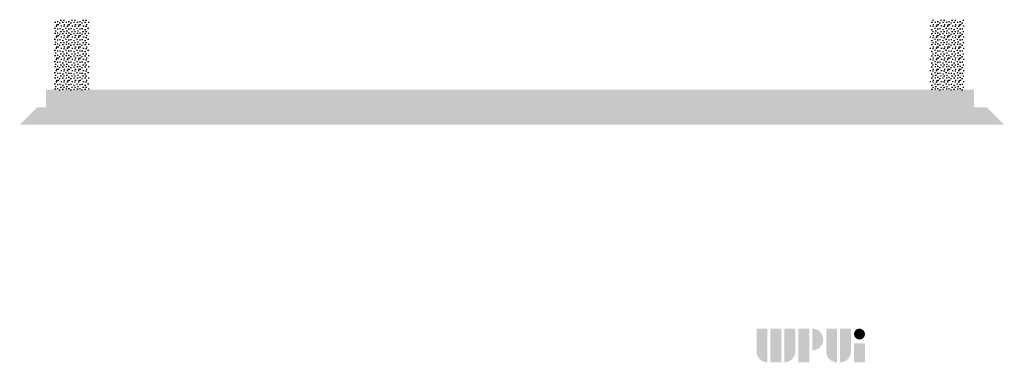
# Model space of a CAD drawing. Header units: millimetres. Extents: x 11359 to 209982, y 9392 to 44475.
# Tile 3 of 32: x 46799 to 58016, y 31153 to 35062. Entities that reach past the tile are written whole.
import ezdxf

# ---------------------------------------------------------------- set-up
doc = ezdxf.new("R2010")
doc.units = ezdxf.units.MM
for name, color, linetype in [('Aparatura', 7, 'Continuous'), ('Obudowa', 7, 'Continuous'), ('Tabelka', 7, 'Continuous')]:
    doc.layers.add(name, color=color, linetype=linetype)

msp = doc.modelspace()

# ---------------------------------------------------------------- hatches: boundary and pattern name
h = msp.add_hatch()
h.set_pattern_fill('ANSI33', color=256, scale=10, angle=90)
h.set_pattern_definition([(135, (-222658.8259897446, -2319.066216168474), (-44.90128060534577, -44.90128060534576), []), (135, (-222658.8259897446, -2274.164935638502), (-44.90128060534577, -44.90128060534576), [31.75, -15.875])])
h.paths.add_polyline_path([(57671.23896345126, 34262.0806154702), (47099.48606668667, 34261.9739367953), (47099.48606668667, 34061.98394590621), (57671.23896345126, 34062.3006245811)])
at = {"layer": 'Aparatura'}
h = msp.add_hatch(dxfattribs=at)
h.set_pattern_fill('DOTS2', color=256, scale=5, style=0)
h.set_pattern_definition([(0, (27699.49065238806, 18003.26639777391), (0, 127), [0, -127]), (0, (27740.13065238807, 18005.80639777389), (0, 127), [0, -127]), (0, (27717.27065238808, 18033.7463977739), (0, 127), [0, -127]), (0, (27745.21065238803, 18054.0663977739), (0, 127), [0, -127]), (0, (27712.19065238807, 18061.6863977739), (0, 127), [0, -127]), (0, (27722.35065238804, 18092.16639777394), (0, 127), [0, -127]), (0, (27704.57065238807, 18115.02639777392), (0, 127), [0, -127]), (0, (27745.21065238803, 18112.48639777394), (0, 127), [0, -127]), (0, (27775.69065238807, 18117.5663977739), (0, 127), [0, -127]), (0, (27790.93065238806, 18087.08639777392), (0, 127), [0, -127]), (0, (27816.33065238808, 18084.54639777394), (0, 127), [0, -127]), (0, (27816.33065238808, 18038.82639777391), (0, 127), [0, -127]), (0, (27793.47065238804, 18023.58639777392), (0, 127), [0, -127]), (0, (27757.91065238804, 18031.20639777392), (0, 127), [0, -127]), (0, (27780.77065238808, 18054.0663977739), (0, 127), [0, -127]), (0, (27757.91065238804, 18076.92639777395), (0, 127), [0, -127]), (0, (27811.25065238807, 18005.80639777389), (0, 127), [0, -127])])
h.paths.add_polyline_path([(46999.0882260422, 34062.09564657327), (46799.08950107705, 33863.6769024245), (58016.08896294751, 33863.79662652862), (57816.08896294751, 34062.21663563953)])
at = {"layer": 'Obudowa'}
h = msp.add_hatch(dxfattribs=at)
h.set_pattern_fill('DOTS2', scale=5, style=0)
h.set_pattern_definition([(180, (83035.6062386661, 16335.23889826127), (0, 127), [0, -127]), (180, (82994.9662386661, 16337.77889826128), (0, 127), [0, -127]), (180, (83017.82623866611, 16365.71889826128), (0, 127), [0, -127]), (180, (82989.8862386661, 16386.03889826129), (0, 127), [0, -127]), (180, (83022.9062386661, 16393.65889826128), (0, 127), [0, -127]), (180, (83012.74623866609, 16424.13889826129), (0, 127), [0, -127]), (180, (83030.52623866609, 16446.99889826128), (0, 127), [0, -127]), (180, (82989.8862386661, 16444.45889826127), (0, 127), [0, -127]), (180, (82959.4062386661, 16449.53889826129), (0, 127), [0, -127]), (180, (82944.1662386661, 16419.05889826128), (0, 127), [0, -127]), (180, (82918.76623866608, 16416.51889826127), (0, 127), [0, -127]), (180, (82918.76623866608, 16370.7988982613), (0, 127), [0, -127]), (180, (82941.6262386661, 16355.55889826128), (0, 127), [0, -127]), (180, (82977.1862386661, 16363.17889826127), (0, 127), [0, -127]), (180, (82954.32623866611, 16386.03889826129), (0, 127), [0, -127]), (180, (82977.1862386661, 16408.89889826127), (0, 127), [0, -127]), (180, (82923.8462386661, 16337.77889826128), (0, 127), [0, -127])])
h.paths.add_polyline_path([(47585.01586919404, 35061.97846066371), (47194.64086919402, 35061.97846066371), (47194.64086919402, 34261.97846066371), (47585.01586919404, 34261.97846066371)])
h = msp.add_hatch(dxfattribs=at)
h.set_pattern_fill('DOTS2', scale=5, style=0)
h.set_pattern_definition([(180, (65758.02105393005, 16335.23889826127), (0, 127), [0, -127]), (180, (65717.38105393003, 16337.77889826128), (0, 127), [0, -127]), (180, (65740.24105393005, 16365.71889826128), (0, 127), [0, -127]), (180, (65712.30105393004, 16386.03889826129), (0, 127), [0, -127]), (180, (65745.32105393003, 16393.65889826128), (0, 127), [0, -127]), (180, (65735.16105393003, 16424.13889826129), (0, 127), [0, -127]), (180, (65752.94105393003, 16446.99889826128), (0, 127), [0, -127]), (180, (65712.30105393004, 16444.45889826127), (0, 127), [0, -127]), (180, (65681.82105393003, 16449.53889826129), (0, 127), [0, -127]), (180, (65666.58105393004, 16419.05889826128), (0, 127), [0, -127]), (180, (65641.18105393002, 16416.51889826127), (0, 127), [0, -127]), (180, (65641.18105393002, 16370.7988982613), (0, 127), [0, -127]), (180, (65664.04105393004, 16355.55889826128), (0, 127), [0, -127]), (180, (65699.60105393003, 16363.17889826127), (0, 127), [0, -127]), (180, (65676.74105393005, 16386.03889826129), (0, 127), [0, -127]), (180, (65699.60105393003, 16408.89889826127), (0, 127), [0, -127]), (180, (65646.26105393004, 16337.77889826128), (0, 127), [0, -127])])
h.paths.add_polyline_path([(57562.60105393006, 35061.97846066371), (57172.22605393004, 35061.97846066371), (57172.22605393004, 34261.97846066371), (57562.60105393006, 34261.97846066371)])
at = {"layer": 'Tabelka', "lineweight": 25}
h = msp.add_hatch(color=92, dxfattribs=at)
edge = h.paths.add_edge_path()
edge.add_line((55193.06173712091, 31538.05917150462), (55317.60749646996, 31538.05917150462))
edge.add_line((55317.60749646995, 31538.05917150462), (55317.60749647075, 31153.09955169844))
edge.add_arc((55317.60749647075, 31277.64531104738), 124.5457593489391, 180.0000000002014, 270, ccw=False)
edge.add_line((55193.06173712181, 31277.64531104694), (55193.0617371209, 31538.05917150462))
h.paths.add_polyline_path([(55476.12028109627, 31153.09955169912), (55351.5745217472, 31153.09955169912), (55351.5745217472, 31538.05917150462), (55476.12028109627, 31538.05917150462)])
edge = h.paths.add_edge_path()
edge.add_line((55510.0873063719, 31538.05917150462), (55634.63306572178, 31538.05917150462))
edge.add_line((55634.63306572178, 31538.05917150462), (55634.63306572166, 31277.64531104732))
edge.add_arc((55510.08730637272, 31277.64531104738), 124.5457593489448, 269.9999999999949, 359.99999999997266, ccw=False)
edge.add_line((55510.0873063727, 31153.09955169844), (55510.0873063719, 31538.05917150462))
h.paths.add_polyline_path([(55669.78366558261, 31153.09955169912), (55669.78366558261, 31538.05917150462), (55794.3294249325, 31538.05917150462), (55794.3294249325, 31153.09955169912)])
edge = h.paths.add_edge_path()
edge.add_line((55828.29645020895, 31288.9676528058), (55828.29645020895, 31538.05917150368))
edge.add_arc((55828.29645020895, 31413.51341215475), 124.5457593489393, -89.99999999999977, 90.00000000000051, ccw=False)
edge = h.paths.add_edge_path()
edge.add_line((55986.80923483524, 31538.14027274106), (56111.35499418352, 31538.14027274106))
edge.add_line((56111.35499418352, 31538.14027274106), (56111.35499418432, 31153.1806529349))
edge.add_arc((56111.35499418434, 31277.72641228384), 124.5457593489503, 180.0000000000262, 269.99999999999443, ccw=False)
edge.add_line((55986.80923483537, 31277.72641228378), (55986.80923483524, 31538.14027274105))
edge = h.paths.add_edge_path()
edge.add_line((56145.32201946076, 31538.14027274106), (56269.86777880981, 31538.14027274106))
edge.add_line((56269.86777880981, 31538.14027274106), (56269.8677788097, 31277.72641228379))
edge.add_arc((56145.32201946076, 31277.72641228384), 124.5457593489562, 270, 359.9999999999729, ccw=False)
edge.add_line((56145.32201946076, 31153.18065293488), (56145.32201946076, 31538.14027274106))
h.paths.add_polyline_path([(56303.83480408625, 31371.36793351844), (56428.38056343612, 31371.36793351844), (56428.38056343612, 31153.09955169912), (56303.83480408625, 31153.09955169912)])
h = msp.add_hatch(color=1, dxfattribs=at)
edge = h.paths.add_edge_path()
edge.add_arc((56366.10768376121, 31475.68417574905), 62.27287967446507, 224.9999999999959, 404.9999999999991)
edge.add_arc((56366.10768376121, 31475.68417574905), 62.27287967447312, 45.00000000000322, 224.9999999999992)

doc.saveas('drawing.dxf')
